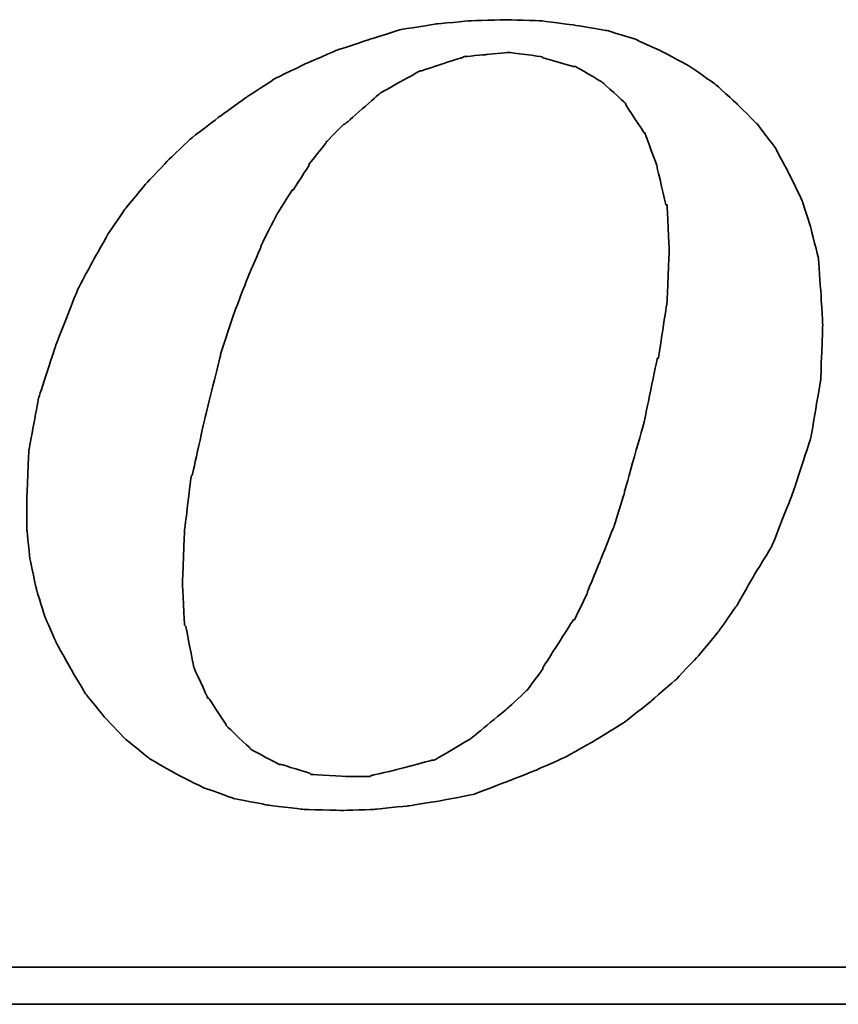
# Model space of a CAD drawing. Header units: millimetres. Extents: x 716 to 1311, y 158 to 389.
# Tile 46 of 56: x 1161 to 1170, y 216 to 227. Entities that reach past the tile are written whole.
import ezdxf

# ---------------------------------------------------------------- set-up
doc = ezdxf.new("R2010")
doc.units = ezdxf.units.MM
doc.header["$LTSCALE"] = 10
doc.layers.add('DIM', color=4, linetype='Continuous')
doc.layers.add('layer 1', color=7, linetype='Continuous')

# ---------------------------------------------------------------- blocks, each defined once
blk = doc.blocks.new('TBI MOTION logo(完整正式版)')
at = {"layer": 'layer 1', "color": 22, "lineweight": 35}
for points, knots in [([(35.79625, -6.98375), (35.79625, -6.98375), (36.23125, -7.43875), (36.23125, -7.43875), (36.23125, -7.43875), (36.23125, -7.43875), (36.75625, -7.87125), (36.75625, -7.87125), (36.75625, -7.87125), (36.75625, -7.87125), (37.33125, -8.20375), (37.33125, -8.20375), (37.33125, -8.20375), (37.33125, -8.20375), (37.95625, -8.51875), (37.95625, -8.51875), (37.95625, -8.51875), (37.95625, -8.51875), (38.62625, -8.75875), (38.62625, -8.75875), (38.62625, -8.75875), (38.62625, -8.75875), (39.37125, -8.90375), (39.37125, -8.90375), (39.37125, -8.90375), (39.37125, -8.90375), (40.14125, -8.99875), (40.14125, -8.99875), (40.14125, -8.99875), (40.14125, -8.99875), (41.02625, -9.02375), (41.02625, -9.02375), (41.02625, -9.02375), (41.02625, -9.02375), (41.74625, -8.99875), (41.74625, -8.99875), (41.74625, -8.99875), (41.74625, -8.99875), (42.46625, -8.92375), (42.46625, -8.92375), (42.46625, -8.92375), (42.46625, -8.92375), (43.21125, -8.80625), (43.21125, -8.80625), (43.21125, -8.80625), (43.21125, -8.80625), (43.93125, -8.66375), (43.93125, -8.66375), (43.93125, -8.66375), (43.93125, -8.66375), (44.62625, -8.39875), (44.62625, -8.39875), (44.62625, -8.39875), (44.62625, -8.39875), (45.29625, -8.13375), (45.29625, -8.13375), (45.29625, -8.13375), (45.29625, -8.13375), (45.94625, -7.84375), (45.94625, -7.84375), (45.94625, -7.84375), (45.94625, -7.84375), (46.61625, -7.46375), (46.61625, -7.46375), (46.61625, -7.46375), (46.61625, -7.46375), (47.24125, -7.07875), (47.24125, -7.07875), (47.24125, -7.07875), (47.24125, -7.07875), (47.81625, -6.62375), (47.81625, -6.62375), (47.81625, -6.62375), (47.81625, -6.62375), (48.36875, -6.14375), (48.36875, -6.14375), (48.36875, -6.14375), (48.36875, -6.14375), (48.84625, -5.64125), (48.84625, -5.64125), (48.84625, -5.64125), (48.84625, -5.64125), (49.32625, -5.06375), (49.32625, -5.06375), (49.32625, -5.06375), (49.32625, -5.06375), (49.71125, -4.51374), (49.71125, -4.51374), (49.71125, -4.51374), (49.71125, -4.51374), (50.09625, -3.83874), (50.09625, -3.83874), (50.09625, -3.83874), (50.09625, -3.83874), (50.48125, -3.21374), (50.48125, -3.21374), (50.48125, -3.21374), (50.48125, -3.21374), (50.96125, -1.99125), (50.96125, -1.99125), (50.96125, -1.99125), (50.96125, -1.99125), (51.34375, -0.81875), (51.34375, -0.81875), (51.34375, -0.81875), (51.34375, -0.81875), (51.56125, 0.45624), (51.56125, 0.45624), (51.56125, 0.45624), (51.56125, 0.45624), (51.60625, 1.67624), (51.60625, 1.67624), (51.60625, 1.67624), (51.60625, 1.67624), (51.56125, 2.44625), (51.56125, 2.44625), (51.56125, 2.44625), (51.56125, 2.44625), (51.51125, 3.14125), (51.51125, 3.14125), (51.51125, 3.14125), (51.51125, 3.14125), (51.34375, 3.81125), (51.34375, 3.81125), (51.34375, 3.81125), (51.34375, 3.81125), (51.15125, 4.41125), (51.15125, 4.41125), (51.15125, 4.41125), (51.15125, 4.41125), (50.86125, 5.01125), (50.86125, 5.01125), (50.86125, 5.01125), (50.86125, 5.01125), (50.55125, 5.58875), (50.55125, 5.58875), (50.55125, 5.58875), (50.55125, 5.58875), (50.16625, 6.09125), (50.16625, 6.09125), (50.16625, 6.09125), (50.16625, 6.09125), (49.71125, 6.54875), (49.71125, 6.54875), (49.71125, 6.54875), (49.71125, 6.54875), (49.23125, 6.98125), (49.23125, 6.98125), (49.23125, 6.98125), (49.23125, 6.98125), (48.67875, 7.36625), (48.67875, 7.36625), (48.67875, 7.36625), (48.67875, 7.36625), (48.10375, 7.67625), (48.10375, 7.67625), (48.10375, 7.67625), (48.10375, 7.67625), (47.48125, 7.96375), (47.48125, 7.96375), (47.48125, 7.96375), (47.48125, 7.96375), (46.85625, 8.15625), (46.85625, 8.15625), (46.85625, 8.15625), (46.85625, 8.15625), (46.13625, 8.27624), (46.13625, 8.27624), (46.13625, 8.27624), (46.13625, 8.27624), (45.39125, 8.37125), (45.39125, 8.37125), (45.39125, 8.37125), (45.39125, 8.37125), (44.62625, 8.39624), (44.62625, 8.39624), (44.62625, 8.39624), (44.62625, 8.39624), (43.83625, 8.37125), (43.83625, 8.37125), (43.83625, 8.37125), (43.83625, 8.37125), (43.09125, 8.30125), (43.09125, 8.30125), (43.09125, 8.30125), (43.09125, 8.30125), (42.32125, 8.18125), (42.32125, 8.18125), (42.32125, 8.18125), (42.32125, 8.18125), (41.62875, 7.96375), (41.62875, 7.96375), (41.62875, 7.96375), (41.62875, 7.96375), (40.90625, 7.72625), (40.90625, 7.72625), (40.90625, 7.72625), (40.90625, 7.72625), (40.23624, 7.43625), (40.23624, 7.43625), (40.23624, 7.43625), (40.23624, 7.43625), (39.54124, 7.10125), (39.54124, 7.10125), (39.54124, 7.10125), (39.54124, 7.10125), (38.91625, 6.69125), (38.91625, 6.69125), (38.91625, 6.69125), (38.91625, 6.69125), (38.31625, 6.26125), (38.31625, 6.26125), (38.31625, 6.26125), (38.31625, 6.26125), (37.69125, 5.78125), (37.69125, 5.78125), (37.69125, 5.78125), (37.69125, 5.78125), (37.18625, 5.30125), (37.18625, 5.30125), (37.18625, 5.30125), (37.18625, 5.30125), (36.70625, 4.79624), (36.70625, 4.79624), (36.70625, 4.79624), (36.70625, 4.79624), (36.23125, 4.22125), (36.23125, 4.22125), (36.23125, 4.22125), (36.23125, 4.22125), (35.87124, 3.69375), (35.87124, 3.69375), (35.87124, 3.69375), (35.87124, 3.69375), (35.53125, 3.09125), (35.53125, 3.09125), (35.53125, 3.09125), (35.53125, 3.09125), (35.19875, 2.47125), (35.19875, 2.47125), (35.19875, 2.47125), (35.19875, 2.47125), (34.71625, 1.24625), (34.71625, 1.24625), (34.71625, 1.24625), (34.71625, 1.24625), (34.33125, 0.06874), (34.33125, 0.06874), (34.33125, 0.06874), (34.33125, 0.06874), (34.11625, -1.07875), (34.11625, -1.07875), (34.11625, -1.07875), (34.11625, -1.07875), (34.07125, -2.15875), (34.07125, -2.15875), (34.07125, -2.15875), (34.07125, -2.15875), (34.07125, -2.85375), (34.07125, -2.85375), (34.07125, -2.85375), (34.07125, -2.85375), (34.14125, -3.50375), (34.14125, -3.50375), (34.14125, -3.50375), (34.14125, -3.50375), (34.28625, -4.17375), (34.28625, -4.17375), (34.28625, -4.17375), (34.28625, -4.17375), (34.47625, -4.77624), (34.47625, -4.77624), (34.47625, -4.77624), (34.47625, -4.77624), (34.71625, -5.32625), (34.71625, -5.32625), (34.71625, -5.32625), (34.71625, -5.32625), (35.05375, -5.92875), (35.05375, -5.92875), (35.05375, -5.92875), (35.05375, -5.92875), (35.36375, -6.45375), (35.36375, -6.45375), (35.36375, -6.45375), (35.36375, -6.45375), (35.79625, -6.98375), (35.79625, -6.98375)], [0, 0, 0, 0, 0.01388889, 0.01388889, 0.01388889, 0.0138889, 0.02777778, 0.02777778, 0.02777778, 0.02777779, 0.04166667, 0.04166667, 0.04166667, 0.04166668, 0.05555556, 0.05555556, 0.05555556, 0.05555557, 0.06944444, 0.06944444, 0.06944444, 0.06944445, 0.08333333, 0.08333333, 0.08333333, 0.08333334, 0.09722222, 0.09722222, 0.09722222, 0.09722223, 0.11111111, 0.11111111, 0.11111111, 0.11111112, 0.125, 0.125, 0.125, 0.12500001, 0.13888889, 0.13888889, 0.13888889, 0.1388889, 0.15277778, 0.15277778, 0.15277778, 0.15277779, 0.16666667, 0.16666667, 0.16666667, 0.16666668, 0.18055556, 0.18055556, 0.18055556, 0.18055557, 0.19444444, 0.19444444, 0.19444444, 0.19444445, 0.20833333, 0.20833333, 0.20833333, 0.20833334, 0.22222222, 0.22222222, 0.22222222, 0.22222223, 0.23611111, 0.23611111, 0.23611111, 0.23611112, 0.25, 0.25, 0.25, 0.25000001, 0.26388889, 0.26388889, 0.26388889, 0.2638889, 0.27777778, 0.27777778, 0.27777778, 0.27777779, 0.29166667, 0.29166667, 0.29166667, 0.29166668, 0.30555556, 0.30555556, 0.30555556, 0.30555557, 0.31944444, 0.31944444, 0.31944444, 0.31944445, 0.33333333, 0.33333333, 0.33333333, 0.33333334, 0.34722222, 0.34722222, 0.34722222, 0.34722223, 0.36111111, 0.36111111, 0.36111111, 0.36111112, 0.375, 0.375, 0.375, 0.37500001, 0.38888889, 0.38888889, 0.38888889, 0.3888889, 0.40277778, 0.40277778, 0.40277778, 0.40277779, 0.41666667, 0.41666667, 0.41666667, 0.41666668, 0.43055556, 0.43055556, 0.43055556, 0.43055557, 0.44444444, 0.44444444, 0.44444444, 0.44444445, 0.45833333, 0.45833333, 0.45833333, 0.45833334, 0.47222222, 0.47222222, 0.47222222, 0.47222223, 0.48611111, 0.48611111, 0.48611111, 0.48611112, 0.5, 0.5, 0.5, 0.50000001, 0.51388889, 0.51388889, 0.51388889, 0.5138889, 0.52777778, 0.52777778, 0.52777778, 0.52777779, 0.54166667, 0.54166667, 0.54166667, 0.54166668, 0.55555556, 0.55555556, 0.55555556, 0.55555557, 0.56944444, 0.56944444, 0.56944444, 0.56944445, 0.58333333, 0.58333333, 0.58333333, 0.58333334, 0.59722222, 0.59722222, 0.59722222, 0.59722223, 0.61111111, 0.61111111, 0.61111111, 0.61111112, 0.625, 0.625, 0.625, 0.62500001, 0.63888889, 0.63888889, 0.63888889, 0.6388889, 0.65277778, 0.65277778, 0.65277778, 0.65277779, 0.66666667, 0.66666667, 0.66666667, 0.66666668, 0.68055556, 0.68055556, 0.68055556, 0.68055557, 0.69444444, 0.69444444, 0.69444444, 0.69444445, 0.70833333, 0.70833333, 0.70833333, 0.70833334, 0.72222222, 0.72222222, 0.72222222, 0.72222223, 0.73611111, 0.73611111, 0.73611111, 0.73611112, 0.75, 0.75, 0.75, 0.75000001, 0.76388889, 0.76388889, 0.76388889, 0.7638889, 0.77777778, 0.77777778, 0.77777778, 0.77777779, 0.79166667, 0.79166667, 0.79166667, 0.79166668, 0.80555556, 0.80555556, 0.80555556, 0.80555557, 0.81944444, 0.81944444, 0.81944444, 0.81944445, 0.83333333, 0.83333333, 0.83333333, 0.83333334, 0.84722222, 0.84722222, 0.84722222, 0.84722223, 0.86111111, 0.86111111, 0.86111111, 0.86111112, 0.875, 0.875, 0.875, 0.87500001, 0.88888889, 0.88888889, 0.88888889, 0.8888889, 0.90277778, 0.90277778, 0.90277778, 0.90277779, 0.91666667, 0.91666667, 0.91666667, 0.91666668, 0.93055556, 0.93055556, 0.93055556, 0.93055557, 0.94444444, 0.94444444, 0.94444444, 0.94444445, 0.95833333, 0.95833333, 0.95833333, 0.95833334, 0.97222222, 0.97222222, 0.97222222, 0.97222223, 0.98611111, 0.98611111, 0.98611111, 0.98611112, 1, 1, 1, 1]), ([(38.33875, 1.03124), (38.33875, 1.03124), (38.62625, 1.89625), (38.62625, 1.89625), (38.62625, 1.89625), (38.62625, 1.89625), (38.91625, 2.66375), (38.91625, 2.66375), (38.91625, 2.66375), (38.91625, 2.66375), (39.22625, 3.38125), (39.22625, 3.38125), (39.22625, 3.38125), (39.22625, 3.38125), (39.22625, 3.40624), (39.22625, 3.40624), (39.22625, 3.40624), (39.22625, 3.40624), (39.56124, 4.07624), (39.56124, 4.07624), (39.56124, 4.07624), (39.56124, 4.07624), (39.92125, 4.65125), (39.92125, 4.65125), (39.92125, 4.65125), (39.92125, 4.65125), (39.94625, 4.65125), (39.94625, 4.65125), (39.94625, 4.65125), (39.94625, 4.65125), (40.28125, 5.17875), (40.28125, 5.17875), (40.28125, 5.17875), (40.28125, 5.17875), (40.28125, 5.20375), (40.28125, 5.20375), (40.28125, 5.20375), (40.28125, 5.20375), (40.66875, 5.68625), (40.66875, 5.68625), (40.66875, 5.68625), (40.66875, 5.68625), (40.66875, 5.70625), (40.66875, 5.70625), (40.66875, 5.70625), (40.66875, 5.70625), (41.05124, 6.09125), (41.05124, 6.09125), (41.05124, 6.09125), (41.05124, 6.09125), (41.07625, 6.09125), (41.07625, 6.09125), (41.07625, 6.09125), (41.07625, 6.09125), (41.84125, 6.76625), (41.84125, 6.76625), (41.84125, 6.76625), (41.84125, 6.76625), (41.86625, 6.78625), (41.86625, 6.78625), (41.86625, 6.78625), (41.86625, 6.78625), (42.73125, 7.26624), (42.73125, 7.26624), (42.73125, 7.26624), (42.73125, 7.26624), (42.75625, 7.26624), (42.75625, 7.26624), (42.75625, 7.26624), (42.75625, 7.26624), (43.18625, 7.41125), (43.18625, 7.41125), (43.18625, 7.41125), (43.18625, 7.41125), (43.64125, 7.55625), (43.64125, 7.55625), (43.64125, 7.55625), (43.64125, 7.55625), (43.66625, 7.55625), (43.66625, 7.55625), (43.66625, 7.55625), (43.66625, 7.55625), (43.69125, 7.58124), (43.69125, 7.58124), (43.69125, 7.58124), (43.69125, 7.58124), (44.19125, 7.62625), (44.19125, 7.62625), (44.19125, 7.62625), (44.19125, 7.62625), (44.67125, 7.67625), (44.67125, 7.67625), (44.67125, 7.67625), (44.67125, 7.67625), (44.69625, 7.67625), (44.69625, 7.67625), (44.69625, 7.67625), (44.69625, 7.67625), (45.41875, 7.58124), (45.41875, 7.58124), (45.41875, 7.58124), (45.41875, 7.58124), (45.44125, 7.55625), (45.44125, 7.55625), (45.44125, 7.55625), (45.44125, 7.55625), (46.11125, 7.36625), (46.11125, 7.36625), (46.11125, 7.36625), (46.11125, 7.36625), (46.13625, 7.36625), (46.13625, 7.36625), (46.13625, 7.36625), (46.13625, 7.36625), (46.15875, 7.36625), (46.15875, 7.36625), (46.15875, 7.36625), (46.15875, 7.36625), (46.73625, 7.02624), (46.73625, 7.02624), (46.73625, 7.02624), (46.73625, 7.02624), (46.76125, 7.00624), (46.76125, 7.00624), (46.76125, 7.00624), (46.76125, 7.00624), (47.24125, 6.57124), (47.24125, 6.57124), (47.24125, 6.57124), (47.24125, 6.57124), (47.26625, 6.54875), (47.26625, 6.54875), (47.26625, 6.54875), (47.26625, 6.54875), (47.26625, 6.52375), (47.26625, 6.52375), (47.26625, 6.52375), (47.26625, 6.52375), (47.67375, 5.89875), (47.67375, 5.89875), (47.67375, 5.89875), (47.67375, 5.89875), (47.69625, 5.89875), (47.69625, 5.89875), (47.69625, 5.89875), (47.69625, 5.89875), (47.69625, 5.87625), (47.69625, 5.87625), (47.69625, 5.87625), (47.69625, 5.87625), (47.96125, 5.15625), (47.96125, 5.15625), (47.96125, 5.15625), (47.96125, 5.15625), (47.96125, 5.13125), (47.96125, 5.13125), (47.96125, 5.13125), (47.96125, 5.13125), (48.15125, 4.31875), (48.15125, 4.31875), (48.15125, 4.31875), (48.15125, 4.31875), (48.17625, 4.31875), (48.17625, 4.31875), (48.17625, 4.31875), (48.17625, 4.31875), (48.17625, 4.29125), (48.17625, 4.29125), (48.17625, 4.29125), (48.17625, 4.29125), (48.22625, 3.33125), (48.22625, 3.33125), (48.22625, 3.33125), (48.22625, 3.33125), (48.22625, 3.30875), (48.22625, 3.30875), (48.22625, 3.30875), (48.22625, 3.30875), (48.17625, 2.20624), (48.17625, 2.20624), (48.17625, 2.20624), (48.17625, 2.20624), (48.17625, 2.18124), (48.17625, 2.18124), (48.17625, 2.18124), (48.17625, 2.18124), (47.98375, 0.93624), (47.98375, 0.93624), (47.98375, 0.93624), (47.98375, 0.93624), (47.96125, 0.93624), (47.96125, 0.93624), (47.96125, 0.93624), (47.96125, 0.93624), (47.67375, -0.45874), (47.67375, -0.45874), (47.67375, -0.45874), (47.67375, -0.45874), (47.24125, -1.99125), (47.24125, -1.99125), (47.24125, -1.99125), (47.24125, -1.99125), (47.24125, -2.01874), (47.24125, -2.01874), (47.24125, -2.01874), (47.24125, -2.01874), (47.00125, -2.78375), (47.00125, -2.78375), (47.00125, -2.78375), (47.00125, -2.78375), (46.71125, -3.50375), (46.71125, -3.50375), (46.71125, -3.50375), (46.71125, -3.50375), (46.42625, -4.19875), (46.42625, -4.19875), (46.42625, -4.19875), (46.42625, -4.19875), (46.42625, -4.22375), (46.42625, -4.22375), (46.42625, -4.22375), (46.42625, -4.22375), (46.13625, -4.82374), (46.13625, -4.82374), (46.13625, -4.82374), (46.13625, -4.82374), (46.11125, -4.82374), (46.11125, -4.82374), (46.11125, -4.82374), (46.11125, -4.82374), (45.77625, -5.35125), (45.77625, -5.35125), (45.77625, -5.35125), (45.77625, -5.35125), (45.44125, -5.87875), (45.44125, -5.87875), (45.44125, -5.87875), (45.44125, -5.87875), (45.44125, -5.90375), (45.44125, -5.90375), (45.44125, -5.90375), (45.44125, -5.90375), (45.10625, -6.35875), (45.10625, -6.35875), (45.10625, -6.35875), (45.10625, -6.35875), (45.08125, -6.38375), (45.08125, -6.38375), (45.08125, -6.38375), (45.08125, -6.38375), (44.69625, -6.74375), (44.69625, -6.74375), (44.69625, -6.74375), (44.69625, -6.74375), (43.88375, -7.41625), (43.88375, -7.41625), (43.88375, -7.41625), (43.88375, -7.41625), (43.85625, -7.43875), (43.85625, -7.43875), (43.85625, -7.43875), (43.85625, -7.43875), (43.04125, -7.91875), (43.04125, -7.91875), (43.04125, -7.91875), (43.04125, -7.91875), (43.01625, -7.91875), (43.01625, -7.91875), (43.01625, -7.91875), (43.01625, -7.91875), (42.99625, -7.91875), (42.99625, -7.91875), (42.99625, -7.91875), (42.99625, -7.91875), (42.08125, -8.15875), (42.08125, -8.15875), (42.08125, -8.15875), (42.08125, -8.15875), (41.65125, -8.25625), (41.65125, -8.25625), (41.65125, -8.25625), (41.65125, -8.25625), (41.62875, -8.27875), (41.62875, -8.27875), (41.62875, -8.27875), (41.62875, -8.27875), (41.60125, -8.27875), (41.60125, -8.27875), (41.60125, -8.27875), (41.60125, -8.27875), (41.12125, -8.27875), (41.12125, -8.27875), (41.12125, -8.27875), (41.12125, -8.27875), (40.35624, -8.23125), (40.35624, -8.23125), (40.35624, -8.23125), (40.35624, -8.23125), (40.33125, -8.23125), (40.33125, -8.23125), (40.33125, -8.23125), (40.33125, -8.23125), (40.30625, -8.20375), (40.30625, -8.20375), (40.30625, -8.20375), (40.30625, -8.20375), (39.68375, -8.01375), (39.68375, -8.01375), (39.68375, -8.01375), (39.68375, -8.01375), (39.66124, -8.01375), (39.66124, -8.01375), (39.66124, -8.01375), (39.66124, -8.01375), (39.63625, -8.01375), (39.63625, -8.01375), (39.63625, -8.01375), (39.63625, -8.01375), (39.01125, -7.67875), (39.01125, -7.67875), (39.01125, -7.67875), (39.01125, -7.67875), (38.98875, -7.65375), (38.98875, -7.65375), (38.98875, -7.65375), (38.98875, -7.65375), (38.48625, -7.17375), (38.48625, -7.17375), (38.48625, -7.17375), (38.48625, -7.17375), (38.45875, -7.14875), (38.45875, -7.14875), (38.45875, -7.14875), (38.45875, -7.14875), (38.45875, -7.12875), (38.45875, -7.12875), (38.45875, -7.12875), (38.45875, -7.12875), (38.07625, -6.54875), (38.07625, -6.54875), (38.07625, -6.54875), (38.07625, -6.54875), (38.05125, -6.54875), (38.05125, -6.54875), (38.05125, -6.54875), (38.05125, -6.54875), (38.05125, -6.52875), (38.05125, -6.52875), (38.05125, -6.52875), (38.05125, -6.52875), (37.74125, -5.85375), (37.74125, -5.85375), (37.74125, -5.85375), (37.74125, -5.85375), (37.74125, -5.82875), (37.74125, -5.82875), (37.74125, -5.82875), (37.74125, -5.82875), (37.57375, -4.96875), (37.57375, -4.96875), (37.57375, -4.96875), (37.57375, -4.96875), (37.54625, -4.94375), (37.54625, -4.94375), (37.54625, -4.94375), (37.54625, -4.94375), (37.50125, -4.03375), (37.50125, -4.03375), (37.50125, -4.03375), (37.50125, -4.03375), (37.50125, -4.00875), (37.50125, -4.00875), (37.50125, -4.00875), (37.50125, -4.00875), (37.54625, -2.85375), (37.54625, -2.85375), (37.54625, -2.85375), (37.54625, -2.85375), (37.69125, -1.65875), (37.69125, -1.65875), (37.69125, -1.65875), (37.69125, -1.65875), (37.71624, -1.63375), (37.71624, -1.63375), (37.71624, -1.63375), (37.71624, -1.63375), (38.00375, -0.33875), (38.00375, -0.33875), (38.00375, -0.33875), (38.00375, -0.33875), (38.33875, 1.00624), (38.33875, 1.00624), (38.33875, 1.00624), (38.33875, 1.00624), (38.33875, 1.03124), (38.33875, 1.03124)], [0, 0, 0, 0, 0.01010101, 0.01010101, 0.01010101, 0.01010102, 0.02020202, 0.02020202, 0.02020202, 0.02020203, 0.03030303, 0.03030303, 0.03030303, 0.03030304, 0.04040404, 0.04040404, 0.04040404, 0.04040405, 0.05050505, 0.05050505, 0.05050505, 0.05050506, 0.06060606, 0.06060606, 0.06060606, 0.06060607, 0.07070707, 0.07070707, 0.07070707, 0.07070708, 0.08080808, 0.08080808, 0.08080808, 0.08080809, 0.09090909, 0.09090909, 0.09090909, 0.0909091, 0.1010101, 0.1010101, 0.1010101, 0.10101011, 0.11111111, 0.11111111, 0.11111111, 0.11111112, 0.12121212, 0.12121212, 0.12121212, 0.12121213, 0.13131313, 0.13131313, 0.13131313, 0.13131314, 0.14141414, 0.14141414, 0.14141414, 0.14141415, 0.15151515, 0.15151515, 0.15151515, 0.15151516, 0.16161616, 0.16161616, 0.16161616, 0.16161617, 0.17171717, 0.17171717, 0.17171717, 0.17171718, 0.18181818, 0.18181818, 0.18181818, 0.18181819, 0.19191919, 0.19191919, 0.19191919, 0.1919192, 0.2020202, 0.2020202, 0.2020202, 0.20202021, 0.21212121, 0.21212121, 0.21212121, 0.21212122, 0.22222222, 0.22222222, 0.22222222, 0.22222223, 0.23232323, 0.23232323, 0.23232323, 0.23232324, 0.24242424, 0.24242424, 0.24242424, 0.24242425, 0.25252525, 0.25252525, 0.25252525, 0.25252526, 0.26262626, 0.26262626, 0.26262626, 0.26262627, 0.27272727, 0.27272727, 0.27272727, 0.27272728, 0.28282828, 0.28282828, 0.28282828, 0.28282829, 0.29292929, 0.29292929, 0.29292929, 0.2929293, 0.3030303, 0.3030303, 0.3030303, 0.30303031, 0.31313131, 0.31313131, 0.31313131, 0.31313132, 0.32323232, 0.32323232, 0.32323232, 0.32323233, 0.33333333, 0.33333333, 0.33333333, 0.33333334, 0.34343434, 0.34343434, 0.34343434, 0.34343435, 0.35353535, 0.35353535, 0.35353535, 0.35353536, 0.36363636, 0.36363636, 0.36363636, 0.36363637, 0.37373737, 0.37373737, 0.37373737, 0.37373738, 0.38383838, 0.38383838, 0.38383838, 0.38383839, 0.39393939, 0.39393939, 0.39393939, 0.3939394, 0.4040404, 0.4040404, 0.4040404, 0.40404041, 0.41414141, 0.41414141, 0.41414141, 0.41414142, 0.42424242, 0.42424242, 0.42424242, 0.42424243, 0.43434343, 0.43434343, 0.43434343, 0.43434344, 0.44444444, 0.44444444, 0.44444444, 0.44444445, 0.45454545, 0.45454545, 0.45454545, 0.45454546, 0.46464646, 0.46464646, 0.46464646, 0.46464647, 0.47474747, 0.47474747, 0.47474747, 0.47474748, 0.48484848, 0.48484848, 0.48484848, 0.48484849, 0.49494949, 0.49494949, 0.49494949, 0.4949495, 0.50505051, 0.50505051, 0.50505051, 0.50505052, 0.51515152, 0.51515152, 0.51515152, 0.51515153, 0.52525253, 0.52525253, 0.52525253, 0.52525254, 0.53535354, 0.53535354, 0.53535354, 0.53535355, 0.54545455, 0.54545455, 0.54545455, 0.54545456, 0.55555556, 0.55555556, 0.55555556, 0.55555557, 0.56565657, 0.56565657, 0.56565657, 0.56565658, 0.57575758, 0.57575758, 0.57575758, 0.57575759, 0.58585859, 0.58585859, 0.58585859, 0.5858586, 0.5959596, 0.5959596, 0.5959596, 0.59595961, 0.60606061, 0.60606061, 0.60606061, 0.60606062, 0.61616162, 0.61616162, 0.61616162, 0.61616163, 0.62626263, 0.62626263, 0.62626263, 0.62626264, 0.63636364, 0.63636364, 0.63636364, 0.63636365, 0.64646465, 0.64646465, 0.64646465, 0.64646466, 0.65656566, 0.65656566, 0.65656566, 0.65656567, 0.66666667, 0.66666667, 0.66666667, 0.66666668, 0.67676768, 0.67676768, 0.67676768, 0.67676769, 0.68686869, 0.68686869, 0.68686869, 0.6868687, 0.6969697, 0.6969697, 0.6969697, 0.69696971, 0.70707071, 0.70707071, 0.70707071, 0.70707072, 0.71717172, 0.71717172, 0.71717172, 0.71717173, 0.72727273, 0.72727273, 0.72727273, 0.72727274, 0.73737374, 0.73737374, 0.73737374, 0.73737375, 0.74747475, 0.74747475, 0.74747475, 0.74747476, 0.75757576, 0.75757576, 0.75757576, 0.75757577, 0.76767677, 0.76767677, 0.76767677, 0.76767678, 0.77777778, 0.77777778, 0.77777778, 0.77777779, 0.78787879, 0.78787879, 0.78787879, 0.7878788, 0.7979798, 0.7979798, 0.7979798, 0.79797981, 0.80808081, 0.80808081, 0.80808081, 0.80808082, 0.81818182, 0.81818182, 0.81818182, 0.81818183, 0.82828283, 0.82828283, 0.82828283, 0.82828284, 0.83838384, 0.83838384, 0.83838384, 0.83838385, 0.84848485, 0.84848485, 0.84848485, 0.84848486, 0.85858586, 0.85858586, 0.85858586, 0.85858587, 0.86868687, 0.86868687, 0.86868687, 0.86868688, 0.87878788, 0.87878788, 0.87878788, 0.87878789, 0.88888889, 0.88888889, 0.88888889, 0.8888889, 0.8989899, 0.8989899, 0.8989899, 0.89898991, 0.90909091, 0.90909091, 0.90909091, 0.90909092, 0.91919192, 0.91919192, 0.91919192, 0.91919193, 0.92929293, 0.92929293, 0.92929293, 0.92929294, 0.93939394, 0.93939394, 0.93939394, 0.93939395, 0.94949495, 0.94949495, 0.94949495, 0.94949496, 0.95959596, 0.95959596, 0.95959596, 0.95959597, 0.96969697, 0.96969697, 0.96969697, 0.96969698, 0.97979798, 0.97979798, 0.97979798, 0.97979799, 0.98989899, 0.98989899, 0.98989899, 0.989899, 1, 1, 1, 1]), ([(75.90875, -9.47875), (75.90875, -9.47875), (75.90875, -12.28625), (75.90875, -12.28625), (75.90875, -12.28625), (75.90875, -12.28625), (75.90875, -12.47875), (75.90875, -12.47875), (75.90875, -12.47875), (75.90875, -12.47875), (75.71625, -12.47875), (75.71625, -12.47875), (75.71625, -12.47875), (75.71625, -12.47875), (-88.32875, -12.47875), (-88.32875, -12.47875), (-88.32875, -12.47875), (-88.32875, -12.47875), (-88.32875, -13.29375), (-88.32875, -13.29375), (-88.32875, -13.29375), (-88.32875, -13.29375), (82.89125, -13.29375), (82.89125, -13.29375), (82.89125, -13.29375), (82.89125, -13.29375), (75.90875, -9.47875), (75.90875, -9.47875)], [0, 0, 0, 0, 0.14285714, 0.14285714, 0.14285714, 0.14285715, 0.28571429, 0.28571429, 0.28571429, 0.2857143, 0.42857143, 0.42857143, 0.42857143, 0.42857144, 0.57142857, 0.57142857, 0.57142857, 0.57142858, 0.71428571, 0.71428571, 0.71428571, 0.71428572, 0.85714286, 0.85714286, 0.85714286, 0.85714287, 1, 1, 1, 1])]:
    blk.add_open_spline(points, degree=3, knots=knots, dxfattribs=at)

msp = doc.modelspace()

# ---------------------------------------------------------------- block references
at = {"layer": 'DIM', "color": 7, "xscale": 0.512275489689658, "yscale": 0.512275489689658, "zscale": 0.512275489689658}
msp.add_blockref('TBI MOTION logo(完整正式版)', (1143.818, 223.152), dxfattribs=at)

doc.saveas('drawing.dxf')
